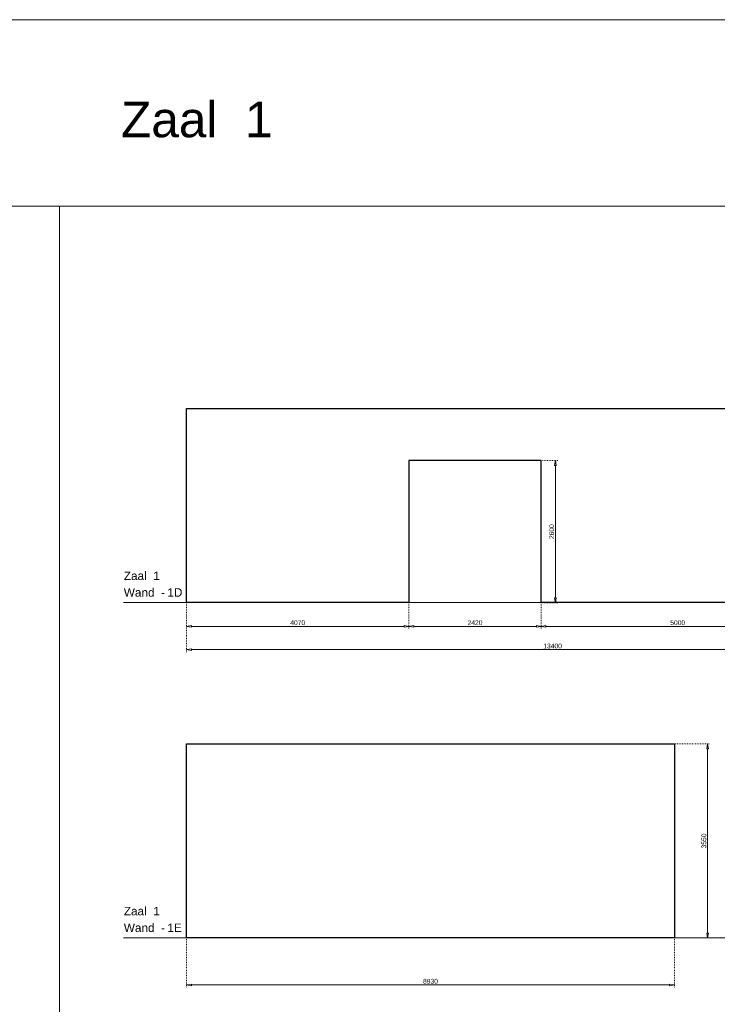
# Model space of a CAD drawing. Header units: millimetres. Extents: x 91086 to 300562, y -68316 to 28747.
# Tile 18 of 61: x 110442 to 123211, y 10728 to 28747. Entities that reach past the tile are written whole.
import ezdxf

# ---------------------------------------------------------------- set-up
doc = ezdxf.new("R2010")
doc.units = ezdxf.units.MM
doc.linetypes.add('ACAD_ISO03W100', pattern=[30, 12, -18])
doc.layers.get('Defpoints').update_dxf_attribs({"lineweight": 0})
for name, color, linetype, lineweight in [('25-Staal-B', 150, 'Continuous', 25), ('^ 0-Staal-txt', 7, 'Continuous', 0), ('Layer1', 252, 'Continuous', 0)]:
    doc.layers.add(name, color=color, linetype=linetype, lineweight=lineweight)
doc.styles.add('Arial', font='arial.ttf')
doc.dimstyles.new('dim-11', dxfattribs={"dimscale": 35, "dimtxt": 2.5, "dimasz": 2.5, "dimexe": 1.25, "dimexo": 0.625, "dimtad": 1, "dimdec": 0, "dimtxsty": 'Arial', "dimblk": 'CLOSEDBLANK', "dimcen": 3, "dimclrd": 252, "dimclre": 252, "dimclrt": 7, "dimadec": 0, "dimazin": 0, "dimtfac": 1, "dimtdec": 0, "dimtmove": 0, "dimatfit": 3, "dimldrblk": 'CLOSEDBLANK', "dimfxl": 1, "dimlwd": 0, "dimlwe": 0, "dimarcsym": 0})

# ---------------------------------------------------------------- blocks, each defined once
blk = doc.blocks.new('_ClosedBlank')
at = {"color": 0, "linetype": 'ByBlock', "lineweight": -2}
for p, q in [((-1, 0.17), (0, 0)), ((-1, 0.17), (-1, -0.17)), ((0, 0), (-1, -0.17))]:
    blk.add_line(p, q, dxfattribs=at)
blk = doc.blocks.new('*D28')
at = {"layer": '25-Staal-B', "color": 252, "linetype": 'ACAD_ISO03W100', "lineweight": 0, "transparency": 16777216}
for p, q in [((113496, 18056), (113496, 17600)), ((117566, 18056), (117566, 17600))]:
    blk.add_line(p, q, dxfattribs=at)
at = {"layer": '25-Staal-B', "color": 252, "lineweight": 0, "transparency": 16777216}
blk.add_line((113583, 17644), (117478, 17644), dxfattribs=at)
at = {"layer": 'Defpoints', "color": 0, "transparency": 16777216}
for p in [(113496, 18078), (117566, 18078), (117566, 17644)]:
    blk.add_point(p, dxfattribs=at)
at = {"layer": '25-Staal-B', "color": 252, "lineweight": 0, "transparency": 16777216, "xscale": 87.5, "yscale": 87.5, "zscale": 87.5, "rotation": 180}
blk.add_blockref('_ClosedBlank', (113496, 17644), dxfattribs=at)
at = {"layer": '25-Staal-B', "color": 252, "lineweight": 0, "transparency": 16777216, "xscale": 87.5, "yscale": 87.5, "zscale": 87.5}
blk.add_blockref('_ClosedBlank', (117566, 17644), dxfattribs=at)
at = {"layer": '25-Staal-B', "color": 7, "transparency": 16777216, "insert": (115531, 17711), "char_height": 87.5, "attachment_point": 5, "style": 'Arial'}
blk.add_mtext('4070', dxfattribs=at)
blk = doc.blocks.new('*D29')
at = {"layer": '25-Staal-B', "color": 252, "linetype": 'ACAD_ISO03W100', "lineweight": 0, "transparency": 16777216}
for p, q in [((117566, 18056), (117566, 17600)), ((119986, 18056), (119986, 17600))]:
    blk.add_line(p, q, dxfattribs=at)
at = {"layer": '25-Staal-B', "color": 252, "lineweight": 0, "transparency": 16777216}
blk.add_line((117653, 17644), (119898, 17644), dxfattribs=at)
at = {"layer": 'Defpoints', "color": 0, "transparency": 16777216}
for p in [(117566, 18078), (119986, 18078), (119986, 17644)]:
    blk.add_point(p, dxfattribs=at)
at = {"layer": '25-Staal-B', "color": 252, "lineweight": 0, "transparency": 16777216, "xscale": 87.5, "yscale": 87.5, "zscale": 87.5, "rotation": 180}
blk.add_blockref('_ClosedBlank', (117566, 17644), dxfattribs=at)
at = {"layer": '25-Staal-B', "color": 252, "lineweight": 0, "transparency": 16777216, "xscale": 87.5, "yscale": 87.5, "zscale": 87.5}
blk.add_blockref('_ClosedBlank', (119986, 17644), dxfattribs=at)
at = {"layer": '25-Staal-B', "color": 7, "transparency": 16777216, "insert": (118776, 17711), "char_height": 87.5, "attachment_point": 5, "style": 'Arial'}
blk.add_mtext('2420', dxfattribs=at)
blk = doc.blocks.new('*D30')
at = {"layer": '25-Staal-B', "color": 252, "linetype": 'ACAD_ISO03W100', "lineweight": 0, "transparency": 16777216}
for p, q in [((119986, 18056), (119986, 17600)), ((124986, 18056), (124986, 17600))]:
    blk.add_line(p, q, dxfattribs=at)
at = {"layer": '25-Staal-B', "color": 252, "lineweight": 0, "transparency": 16777216}
blk.add_line((120073, 17644), (124898, 17644), dxfattribs=at)
at = {"layer": 'Defpoints', "color": 0, "transparency": 16777216}
for p in [(119986, 18078), (124986, 18078), (124986, 17644)]:
    blk.add_point(p, dxfattribs=at)
at = {"layer": '25-Staal-B', "color": 252, "lineweight": 0, "transparency": 16777216, "xscale": 87.5, "yscale": 87.5, "zscale": 87.5, "rotation": 180}
blk.add_blockref('_ClosedBlank', (119986, 17644), dxfattribs=at)
at = {"layer": '25-Staal-B', "color": 252, "lineweight": 0, "transparency": 16777216, "xscale": 87.5, "yscale": 87.5, "zscale": 87.5}
blk.add_blockref('_ClosedBlank', (124986, 17644), dxfattribs=at)
at = {"layer": '25-Staal-B', "color": 7, "transparency": 16777216, "insert": (122486, 17711), "char_height": 87.5, "attachment_point": 5, "style": 'Arial'}
blk.add_mtext('5000', dxfattribs=at)
blk = doc.blocks.new('*D33')
at = {"layer": '25-Staal-B', "color": 252, "linetype": 'ACAD_ISO03W100', "lineweight": 0, "transparency": 16777216}
for p, q in [((113496, 18056), (113496, 17175)), ((126896, 18056), (126896, 17175))]:
    blk.add_line(p, q, dxfattribs=at)
at = {"layer": '25-Staal-B', "color": 252, "lineweight": 0, "transparency": 16777216}
blk.add_line((113583, 17219), (126808, 17219), dxfattribs=at)
at = {"layer": 'Defpoints', "color": 0, "transparency": 16777216}
for p in [(113496, 18078), (126896, 18078), (126896, 17219)]:
    blk.add_point(p, dxfattribs=at)
at = {"layer": '25-Staal-B', "color": 252, "lineweight": 0, "transparency": 16777216, "xscale": 87.5, "yscale": 87.5, "zscale": 87.5, "rotation": 180}
blk.add_blockref('_ClosedBlank', (113496, 17219), dxfattribs=at)
at = {"layer": '25-Staal-B', "color": 252, "lineweight": 0, "transparency": 16777216, "xscale": 87.5, "yscale": 87.5, "zscale": 87.5}
blk.add_blockref('_ClosedBlank', (126896, 17219), dxfattribs=at)
at = {"layer": '25-Staal-B', "color": 7, "transparency": 16777216, "insert": (120196, 17285), "char_height": 87.5, "attachment_point": 5, "style": 'Arial'}
blk.add_mtext('13400', dxfattribs=at)
blk = doc.blocks.new('*D35')
at = {"layer": '25-Staal-B', "color": 252, "linetype": 'ACAD_ISO03W100', "lineweight": 0, "transparency": 16777216}
for p, q in [((120008, 20678), (120289, 20678)), ((120008, 18078), (120289, 18078))]:
    blk.add_line(p, q, dxfattribs=at)
at = {"layer": '25-Staal-B', "color": 252, "lineweight": 0, "transparency": 16777216}
blk.add_line((120246, 18166), (120246, 20591), dxfattribs=at)
at = {"layer": 'Defpoints', "color": 0, "transparency": 16777216}
for p in [(119986, 20678), (120246, 20678), (119986, 18078)]:
    blk.add_point(p, dxfattribs=at)
at = {"layer": '25-Staal-B', "color": 252, "lineweight": 0, "transparency": 16777216, "xscale": 87.5, "yscale": 87.5, "zscale": 87.5}
for p, rotation in [((120246, 20678), 90), ((120246, 18078), 270)]:
    blk.add_blockref('_ClosedBlank', p, dxfattribs=dict(at, rotation=rotation))
at = {"layer": '25-Staal-B', "color": 7, "transparency": 16777216, "insert": (120179, 19378), "char_height": 87.5, "attachment_point": 5, "rotation": 90, "style": 'Arial'}
blk.add_mtext('2600', dxfattribs=at)
blk = doc.blocks.new('*D37')
at = {"layer": '25-Staal-B', "color": 252, "linetype": 'ACAD_ISO03W100', "lineweight": 0, "transparency": 16777216}
for p, q in [((113496, 11920), (113496, 11039)), ((122426, 11920), (122426, 11039))]:
    blk.add_line(p, q, dxfattribs=at)
at = {"layer": '25-Staal-B', "color": 252, "lineweight": 0, "transparency": 16777216}
blk.add_line((113583, 11082), (122338, 11082), dxfattribs=at)
at = {"layer": 'Defpoints', "color": 0, "transparency": 16777216}
for p in [(113496, 11942), (122426, 11942), (122426, 11082)]:
    blk.add_point(p, dxfattribs=at)
at = {"layer": '25-Staal-B', "color": 252, "lineweight": 0, "transparency": 16777216, "xscale": 87.5, "yscale": 87.5, "zscale": 87.5, "rotation": 180}
blk.add_blockref('_ClosedBlank', (113496, 11082), dxfattribs=at)
at = {"layer": '25-Staal-B', "color": 252, "lineweight": 0, "transparency": 16777216, "xscale": 87.5, "yscale": 87.5, "zscale": 87.5}
blk.add_blockref('_ClosedBlank', (122426, 11082), dxfattribs=at)
at = {"layer": '25-Staal-B', "color": 7, "transparency": 16777216, "insert": (117961, 11149), "char_height": 87.5, "attachment_point": 5, "style": 'Arial'}
blk.add_mtext('8930', dxfattribs=at)
blk = doc.blocks.new('*D38')
at = {"layer": '25-Staal-B', "color": 252, "linetype": 'ACAD_ISO03W100', "lineweight": 0, "transparency": 16777216}
for p, q in [((122448, 15492), (123076, 15492)), ((122448, 11942), (123076, 11942))]:
    blk.add_line(p, q, dxfattribs=at)
at = {"layer": '25-Staal-B', "color": 252, "lineweight": 0, "transparency": 16777216}
blk.add_line((123032, 12030), (123032, 15405), dxfattribs=at)
at = {"layer": 'Defpoints', "color": 0, "transparency": 16777216}
for p in [(122426, 15492), (123032, 15492), (122426, 11942)]:
    blk.add_point(p, dxfattribs=at)
at = {"layer": '25-Staal-B', "color": 252, "lineweight": 0, "transparency": 16777216, "xscale": 87.5, "yscale": 87.5, "zscale": 87.5}
for p, rotation in [((123032, 15492), 90), ((123032, 11942), 270)]:
    blk.add_blockref('_ClosedBlank', p, dxfattribs=dict(at, rotation=rotation))
at = {"layer": '25-Staal-B', "color": 7, "transparency": 16777216, "insert": (122965, 13717), "char_height": 87.5, "attachment_point": 5, "rotation": 90, "style": 'Arial'}
blk.add_mtext('3550', dxfattribs=at)

msp = doc.modelspace()

# ---------------------------------------------------------------- linework, layer by layer
at = {"layer": '25-Staal-B'}
for points in [[(113495.7, 18078.4), (113495.7, 21628.4), (126895.7, 21628.4), (126895.7, 18078.4), (126515.7, 18078.4), (126515.7, 20678.4), (124985.7, 20678.4), (124985.7, 18078.4), (119985.7, 18078.4), (119985.7, 20678.4), (117565.7, 20678.4), (117565.7, 18078.4)], [(113495.7, 11942.2), (113495.7, 15492.2), (122425.7, 15492.2), (122425.7, 11942.2)]]:
    msp.add_lwpolyline(points, close=True, dxfattribs=at)
at = {"layer": '^ 0-Staal-txt', "lineweight": 0}
for points in [[(112339.3, 18078.4), (129196.9, 18078.4)], [(112339.3, 11942.2), (129196.9, 11942.2)]]:
    msp.add_lwpolyline(points, dxfattribs=at)
at = {"layer": 'Layer1'}
msp.add_lwpolyline([(131257.3, 25335.3), (91085.6, 25335.3), (91085.6, 28746.7), (131257.3, 28746.7)], close=True, dxfattribs=at)
msp.add_lwpolyline([(111171.5, -2338), (111171.5, 25335.3)], dxfattribs=at)

# ---------------------------------------------------------------- texts
at = {"layer": '^ 0-Staal-txt', "lineweight": 0, "style": 'Arial'}
for s, height, p in [('Zaal  1', 650, (112295.5, 26596.1)), ('Zaal  1', 154.21, (112347.4, 18492.5)), ('Wand  - ', 154.21, (112347.4, 18187.8)), ('1D', 154.21, (113144.6, 18187.8)), ('Zaal  1', 154.21, (112347.4, 12356.3)), ('Wand  - ', 154.21, (112347.4, 12051.6)), ('1E', 154.21, (113144.6, 12051.6))]:
    msp.add_text(s, height=height, dxfattribs=at).set_placement(p)

# ---------------------------------------------------------------- dimensions: what is measured, and where the dimension line sits
at = {"layer": '25-Staal-B'}
for base, p1, p2, picture, middle in [((120245.7, 20678.4), (119985.7, 18078.4), (119985.7, 20678.4), '*D35', (120179.2, 19378.4)), ((123032, 15492.2), (122425.7, 11942.2), (122425.7, 15492.2), '*D38', (122965.4, 13717.2))]:
    dim = msp.add_linear_dim(base=base, p1=p1, p2=p2, angle=90, dimstyle='dim-11', dxfattribs=at)
    dim.commit()
    dim.dimension.update_dxf_attribs({"geometry": picture, "text_midpoint": middle})
for base, p1, p2, picture, middle in [((117565.7, 17644.2), (113495.7, 18078.4), (117565.7, 18078.4), '*D28', (115530.7, 17710.7)), ((126895.7, 17218.6), (113495.7, 18078.4), (126895.7, 18078.4), '*D33', (120195.7, 17285.2)), ((119985.7, 17644.2), (117565.7, 18078.4), (119985.7, 18078.4), '*D29', (118775.7, 17710.7)), ((124985.7, 17644.2), (119985.7, 18078.4), (124985.7, 18078.4), '*D30', (122485.7, 17710.7)), ((122425.7, 11082.4), (113495.7, 11942.2), (122425.7, 11942.2), '*D37', (117960.7, 11149))]:
    dim = msp.add_linear_dim(base=base, p1=p1, p2=p2, dimstyle='dim-11', dxfattribs=at)
    dim.commit()
    dim.dimension.update_dxf_attribs({"geometry": picture, "text_midpoint": middle})

doc.saveas('drawing.dxf')
